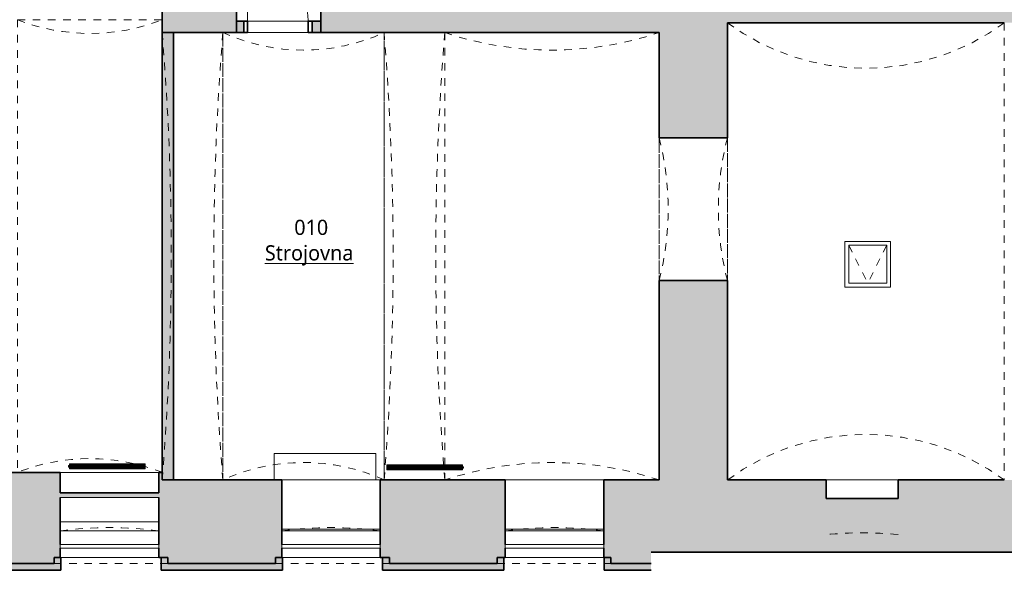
# Model space of a CAD drawing. Header units: metres. Extents: x -0.2 to 46.9, y 0 to 27.9.
# Tile 4 of 15: x 8.6 to 21.6, y 0.2 to 7.5. Entities that reach past the tile are written whole.
import ezdxf

# ---------------------------------------------------------------- set-up
doc = ezdxf.new("R2010")
doc.units = ezdxf.units.M
doc.linetypes.add('AV - Carkovana 2mm', pattern=[0.0027, 0.002, -0.0007])
doc.linetypes.add('AV - Cerch_ 1 tecka 4mm', pattern=[0.006, 0.004, -0.001, 0, -0.001])
doc.layers.add('AV-MISTNOSTI', color=5, linetype='Continuous', lineweight=5, true_color=0x0000ff)
for name, color, linetype, lineweight in [('AV-SRAFY', 7, 'Continuous', 35), ('AV-STAVBA', 7, 'Continuous', 18), ('AV-VYBAVENI', 7, 'Continuous', 18)]:
    doc.layers.add(name, color=color, linetype=linetype, lineweight=lineweight)
doc.styles.add('Trebuchet MS_B', font='trebuc.ttf', dxfattribs={"height": 0.2})

# ---------------------------------------------------------------- blocks, each defined once
blk = doc.blocks.new('GM_Otvor s klenutým nadpražím - 5890x2000_5500-877085-1PP')
at = {"layer": 'AV-STAVBA', "color": 254, "linetype": 'AV - Cerch_ 1 tecka 4mm', "lineweight": 13, "true_color": 0xcccccc}
for p, q in [((-2.945, 0.4), (2.945, 0.4)), ((2.861, -0.4), (-2.861, -0.4))]:
    blk.add_line(p, q, dxfattribs=at)
for centre, start, end in [((0, 36.478), 265.3333, 274.6667), ((0, -36.478), 85.3333, 94.6667)]:
    blk.add_arc(centre, 36.198, start, end, dxfattribs=at)
blk = doc.blocks.new('GM_Otvor s klenutým nadpražím - 1880x2000_2000-878298-1PP')
at = {"layer": 'AV-STAVBA', "color": 254, "linetype": 'AV - Cerch_ 1 tecka 4mm', "lineweight": 13, "true_color": 0xcccccc}
for p, q in [((-0.94, 0.45), (0.94, 0.45)), ((0.856, -0.45), (-0.856, -0.45))]:
    blk.add_line(p, q, dxfattribs=at)
for centre, start, end in [((0, 4.072), 255.45, 284.55), ((0, -4.072), 75.45, 104.55)]:
    blk.add_arc(centre, 3.742, start, end, dxfattribs=at)
blk = doc.blocks.new('GM_Otvor_obdélníkový - 1110x2000-898613-1PP')
at = {"layer": 'AV-STAVBA', "color": 254, "linetype": 'AV - Cerch_ 1 tecka 4mm', "lineweight": 13, "true_color": 0xcccccc}
for p, q in [((-0.555, 0.475), (0.555, 0.475)), ((-0.555, -0.475), (0.555, -0.475)), ((-0.555, -0.475), (0.555, -0.475))]:
    blk.add_line(p, q, dxfattribs=at)
blk = doc.blocks.new('DO_1-P_Ocel_ - 800x1850_150-1029145-1PP')
at = {"layer": 'AV-STAVBA', "color": 254, "true_color": 0xcccccc}
for p, q in [((-0.4, 0.875), (-0.4, 0.075)), ((-0.4, 0.075), (0.4, 0.075)), ((-0.4, -0.075), (0.4, -0.075))]:
    blk.add_line(p, q, dxfattribs=at)
at = {"layer": 'AV-STAVBA', "color": 254, "linetype": 'AV - Cerch_ 1 tecka 4mm', "true_color": 0xcccccc}
for p, q in [((-0.45, 0.075), (0.45, 0.075)), ((-0.4, 0.075), (0.4, 0.075)), ((-0.45, -0.075), (0.45, -0.075)), ((-0.4, -0.075), (0.4, -0.075))]:
    blk.add_line(p, q, dxfattribs=at)
at = {"layer": 'AV-STAVBA', "color": 254, "lineweight": 35, "true_color": 0xcccccc}
for p, q in [((-0.4, 0.075), (-0.45, 0.075)), ((-0.45, 0.075), (-0.45, -0.075)), ((-0.4, -0.075), (-0.4, 0.075)), ((0.45, 0.075), (0.4, 0.075)), ((0.4, 0.075), (0.4, -0.075)), ((0.45, -0.075), (0.45, 0.075)), ((-0.45, -0.075), (-0.4, -0.075)), ((0.4, -0.075), (0.45, -0.075))]:
    blk.add_line(p, q, dxfattribs=at)
at = {"layer": 'AV-STAVBA', "color": 254, "true_color": 0xcccccc}
blk.add_arc((-0.4, 0.075), 0.8, 0, 90, dxfattribs=at)
blk = doc.blocks.new('WI_1-1_sklepní_s příčlemi_s klenutým nadpražím_2x šikmý parapet_ nadpraží - 1300x600-1035867-1PP')
at = {"layer": 'AV-STAVBA', "color": 254, "true_color": 0xcccccc}
for p, q in [((-0.65, 0.425), (0.65, 0.425)), ((-0.65, 0.375), (-0.65, 0.425)), ((0.65, 0.425), (0.65, 0.375)), ((0.65, 0.375), (-0.65, 0.375))]:
    blk.add_line(p, q, dxfattribs=at)
at = {"layer": 'AV-STAVBA', "color": 254, "linetype": 'AV - Carkovana 2mm', "true_color": 0xcccccc}
blk.add_arc((0, 5.153), 5, 262.5304, 277.4696, dxfattribs=at)
blk = doc.blocks.new('WI_1-1_sklepní_s příčlemi_s klenutým nadpražím_2x šikmý parapet_ nadpraží - 1300x600-1036147-1PP')
at = {"layer": 'AV-STAVBA', "color": 254, "true_color": 0xcccccc}
for p, q in [((-0.65, 0.475), (0.65, 0.475)), ((-0.65, 0.425), (-0.65, 0.475)), ((0.65, 0.425), (-0.65, 0.425)), ((0.65, 0.475), (0.65, 0.425))]:
    blk.add_line(p, q, dxfattribs=at)
at = {"layer": 'AV-STAVBA', "color": 254, "linetype": 'AV - Carkovana 2mm', "true_color": 0xcccccc}
blk.add_arc((0, 5.203), 5, 262.5304, 277.4696, dxfattribs=at)
blk = doc.blocks.new('GM_Void_valená klenba - GM_Void_valená klenba-1524539-1PP')
at = {"layer": 'AV-STAVBA', "color": 254, "linetype": 'AV - Cerch_ 1 tecka 4mm', "lineweight": 13, "true_color": 0xcccccc}
for p, q in [((-1.413, 3.045), (-1.413, -2.845)), ((-1.413, 3.045), (1.412, 3.045)), ((1.412, 3.045), (1.412, -2.845)), ((-1.413, -2.845), (1.412, -2.845))]:
    blk.add_line(p, q, dxfattribs=at)
for centre, start, end in [((0, 7.265), 251.4933, 288.5067), ((0, -7.065), 71.4933, 108.5067)]:
    blk.add_arc(centre, 4.45, start, end, dxfattribs=at)
blk = doc.blocks.new('GM_Void_valená klenba - GM_Void_valená klenba-1524447-1PP')
at = {"layer": 'AV-STAVBA', "color": 254, "linetype": 'AV - Cerch_ 1 tecka 4mm', "lineweight": 13, "true_color": 0xcccccc}
for p, q in [((-1.063, 3.045), (-1.063, -2.845)), ((-1.063, 3.045), (1.062, 3.045)), ((1.062, 3.045), (1.062, -2.845)), ((-1.063, -2.845), (1.062, -2.845))]:
    blk.add_line(p, q, dxfattribs=at)
for centre, start, end in [((0, 5.385), 245.5799, 294.4201), ((0, -5.185), 65.5799, 114.4201)]:
    blk.add_arc(centre, 2.57, start, end, dxfattribs=at)
blk = doc.blocks.new('GM_Void_valená klenba - GM_Void_valená klenba-1524411-1PP')
at = {"layer": 'AV-STAVBA', "color": 254, "linetype": 'AV - Cerch_ 1 tecka 4mm', "lineweight": 13, "true_color": 0xcccccc}
for p, q in [((-0.953, 3.13), (-0.953, -2.83)), ((-0.953, 3.13), (0.953, 3.13)), ((0.953, 3.13), (0.953, -2.83)), ((-0.953, -2.83), (0.953, -2.83))]:
    blk.add_line(p, q, dxfattribs=at)
for centre, start, end in [((0, 5.549), 248.5007, 291.4993), ((0, -5.249), 68.5007, 111.4993)]:
    blk.add_arc(centre, 2.6, start, end, dxfattribs=at)
blk = doc.blocks.new('GM_Void_valená klenba - GM_Void_valená klenba-1524415-1PP')
at = {"layer": 'AV-STAVBA', "color": 254, "linetype": 'AV - Cerch_ 1 tecka 4mm', "lineweight": 13, "true_color": 0xcccccc}
for p, q in [((-1.825, 3.01), (-1.825, -3.01)), ((-1.825, 3.01), (1.825, 3.01)), ((1.825, 3.01), (1.825, -3.01)), ((-1.825, -3.01), (1.825, -3.01))]:
    blk.add_line(p, q, dxfattribs=at)
for centre, start, end in [((0, 5.491), 233.6631, 306.3369), ((0, -5.491), 53.6631, 126.3369)]:
    blk.add_arc(centre, 3.08, start, end, dxfattribs=at)
blk = doc.blocks.new('WI_nika_sklepní_s příčlemi_s klenutým nadpražím_2x šikmý parapet_ nadpraží - 950x-1533566-1PP')
at = {"layer": 'AV-STAVBA', "color": 254, "linetype": 'AV - Carkovana 2mm', "true_color": 0xcccccc}
blk.add_arc((0, -5.222), 5, 84.5487, 95.4513, dxfattribs=at)
blk = doc.blocks.new('Zdobná fasáda 1NP - Zdobná fasáda 1NP-1554848-1PP')
at = {"layer": 'AV-STAVBA', "lineweight": 35, "true_color": 0xcccccc}
for points in [[(9.13, 0.208), (9.13, 0.378), (9.04, 0.378), (9.04, 0.298), (7.62, 0.298), (7.62, 0.378), (7.53, 0.378), (7.53, 0.208)], [(12.05, 0.208), (12.05, 0.378), (11.96, 0.378), (11.96, 0.298), (10.54, 0.298), (10.54, 0.378), (10.45, 0.378), (10.45, 0.208), (11.445, 0.208)], [(14.97, 0.208), (14.97, 0.378), (14.88, 0.378), (14.88, 0.298), (13.46, 0.298), (13.46, 0.378), (13.37, 0.378), (13.37, 0.208)], [(16.908, 0.208), (16.908, 0.298), (16.38, 0.298), (16.38, 0.378), (16.29, 0.378), (16.29, 0.208)]]:
    blk.add_hatch(color=254, dxfattribs=at).paths.add_polyline_path(points)
at = {"layer": 'AV-STAVBA', "color": 254, "lineweight": 35, "true_color": 0xcccccc}
for p, q in [((7.62, 0.298), (9.04, 0.298)), ((9.04, 0.298), (9.04, 0.378)), ((9.04, 0.378), (9.13, 0.378)), ((9.13, 0.208), (9.13, 0.378)), ((10.45, 0.378), (10.54, 0.378)), ((10.45, 0.378), (10.45, 0.208)), ((10.54, 0.378), (10.54, 0.298)), ((10.54, 0.298), (11.96, 0.298)), ((11.96, 0.298), (11.96, 0.378)), ((11.96, 0.378), (12.05, 0.378)), ((12.05, 0.208), (12.05, 0.378)), ((13.37, 0.378), (13.46, 0.378)), ((13.37, 0.378), (13.37, 0.208)), ((13.46, 0.378), (13.46, 0.298)), ((13.46, 0.298), (14.88, 0.298)), ((14.88, 0.298), (14.88, 0.378)), ((14.88, 0.378), (14.97, 0.378)), ((14.97, 0.208), (14.97, 0.378)), ((16.29, 0.378), (16.38, 0.378)), ((16.29, 0.378), (16.29, 0.208)), ((16.38, 0.378), (16.38, 0.298)), ((16.38, 0.298), (16.908, 0.298)), ((7.53, 0.208), (9.13, 0.208)), ((10.45, 0.208), (12.05, 0.208)), ((13.37, 0.208), (14.97, 0.208)), ((16.29, 0.208), (16.908, 0.208))]:
    blk.add_line(p, q, dxfattribs=at)
blk = doc.blocks.new('GM_Nika_obdélníková - 1500x1000-1575699-1PP')
at = {"layer": 'AV-STAVBA', "color": 254, "linetype": 'AV - Cerch_ 1 tecka 4mm', "true_color": 0xcccccc}
blk.add_line((-0.75, 0.125), (0.75, 0.125), dxfattribs=at)
blk = doc.blocks.new('DO_Poklop - DO_Poklop-1675623-1PP')
at = {"layer": 'AV-STAVBA', "color": 254, "true_color": 0xcccccc}
for p, q in [((-0.25, 0.25), (0.25, 0.25)), ((-0.25, -0.25), (-0.25, 0.25)), ((0.25, 0.25), (0.25, -0.25)), ((0.25, -0.25), (-0.25, -0.25))]:
    blk.add_line(p, q, dxfattribs=at)
at = {"layer": 'AV-STAVBA', "color": 254, "linetype": 'AV - Cerch_ 1 tecka 4mm', "true_color": 0xcccccc}
for p in [(-0.25, 0.25), (0.25, 0.25)]:
    blk.add_line(p, (0, -0.25), dxfattribs=at)
blk = doc.blocks.new('D0089 - 1514 - OÚPSŘ_Benešova_rvt-1-1PP')
at = {"layer": 'AV-SRAFY', "lineweight": 5, "true_color": 0xcccccc}
blk.add_hatch(color=254, dxfattribs=at).paths.add_polyline_path([(11.265, 7.288), (11.265, 8.038), (10.615, 8.038), (10.615, 8.748), (10.465, 8.748), (10.465, 7.288)])
at = {"layer": 'AV-SRAFY', "lineweight": 18, "true_color": 0xcccccc}
h = blk.add_hatch(color=254, dxfattribs=at)
h.paths.add_polyline_path([(36.845, 7.418), (36.845, 8.708), (34.385, 8.708), (34.385, 7.418), (35.609, 7.418)])
h.paths.add_polyline_path([(30.785, 7.418), (30.785, 8.708), (30.675, 8.708), (30.675, 7.418)])
h.paths.add_polyline_path([(22.435, 7.418), (24.675, 7.418), (24.675, 8.708), (17.915, 8.708), (17.915, 7.418), (21.565, 7.418)])
h.paths.add_polyline_path([(25.541, 7.418), (27.755, 7.418), (27.755, 8.708), (25.475, 8.708), (25.475, 7.418)])
h.paths.add_polyline_path([(28.555, 7.418), (28.995, 7.418), (28.995, 8.708), (28.555, 8.708)])
h.paths.add_polyline_path([(31.585, 7.418), (31.955, 7.418), (31.955, 8.708), (31.585, 8.708), (31.585, 7.649)])
h.paths.add_polyline_path([(33.415, 7.418), (33.585, 7.418), (33.585, 8.708), (33.415, 8.708), (33.415, 7.649)])
for points in [[(17.915, 7.288), (17.915, 8.388), (15.545, 8.388), (15.545, 7.288), (17.486, 7.288)], [(10.615, 1.398), (10.615, 7.288), (10.465, 7.288), (10.465, 1.398)]]:
    blk.add_hatch(color=254, dxfattribs=at).paths.add_polyline_path(points)
h = blk.add_hatch(color=254, dxfattribs=at)
h.paths.add_polyline_path([(15.545, 7.288), (15.545, 8.238), (12.555, 8.238), (12.555, 7.288), (15.473, 7.288)])
h.paths.add_polyline_path([(11.265, 7.288), (11.445, 7.288), (11.445, 8.238), (11.265, 8.238), (11.265, 8.038)])
h = blk.add_hatch(color=254, dxfattribs=at)
h.paths.add_polyline_path([(12.555, 7.288), (12.555, 7.438), (12.44, 7.438), (12.44, 7.288)])
h.paths.add_polyline_path([(11.54, 7.288), (11.54, 7.438), (11.445, 7.438), (11.445, 7.288)])
h = blk.add_hatch(color=254, dxfattribs=at)
h.paths.add_polyline_path([(17.915, 1.398), (17.915, 4.023), (17.015, 4.023), (17.015, 1.398)])
h.paths.add_polyline_path([(17.015, 5.903), (17.915, 5.903), (17.915, 7.288), (17.015, 7.288), (17.015, 6.204)])
at = {"layer": 'AV-SRAFY', "lineweight": 5, "true_color": 0xcccccc}
h = blk.add_hatch(color=254, dxfattribs=at)
h.paths.add_polyline_path([(-0.235, 1.165), (1.499, 1.165), (1.499, 1.498), (-0.235, 1.498)])
h.paths.add_polyline_path([(2.079, 1.165), (3.579, 1.165), (3.579, 1.498), (2.079, 1.498)])
h.paths.add_polyline_path([(5.908, 1.165), (6.219, 1.165), (6.219, 1.498), (4.159, 1.498), (4.159, 1.165), (5.404, 1.165)])
h.paths.add_polyline_path([(10.865, 1.165), (10.865, 1.398), (10.465, 1.398), (10.465, 1.498), (10.419, 1.498), (10.419, 1.226), (9.119, 1.226), (9.119, 1.498), (7.519, 1.498), (7.519, 1.165), (10.439, 1.165)])
h = blk.add_hatch(color=254, dxfattribs=at)
h.paths.add_polyline_path([(16.908, 0.448), (22.191, 0.448), (22.191, 1.31), (39.765, 1.31), (39.765, 1.398), (20.165, 1.398), (20.165, 1.153), (19.215, 1.153), (19.215, 1.398), (16.285, 1.398), (16.285, 1.165), (16.908, 1.165)])
h.paths.add_polyline_path([(13.459, 1.165), (14.985, 1.165), (14.985, 1.398), (13.34, 1.398), (13.34, 1.165)])
h.paths.add_polyline_path([(11.445, 1.165), (12.04, 1.165), (12.04, 1.398), (10.865, 1.398), (10.865, 1.165)])
h = blk.add_hatch(color=254, dxfattribs=at)
h.paths.add_polyline_path([(10.419, 0.448), (10.865, 0.448), (10.865, 1.165), (10.419, 1.165), (10.419, 0.498)])
h.paths.add_polyline_path([(8.425, 0.448), (9.119, 0.448), (9.119, 1.165), (7.519, 1.165), (7.519, 0.448)])
h.paths.add_polyline_path([(5.404, 0.448), (6.219, 0.448), (6.219, 1.165), (4.159, 1.165), (4.159, 0.728), (3.579, 0.728), (3.579, 1.165), (2.079, 1.165), (2.079, 0.728), (1.499, 0.728), (1.499, 1.165), (-0.235, 1.165), (-0.235, 0.448), (3.391, 0.448)])
h = blk.add_hatch(color=254, dxfattribs=at)
h.paths.add_polyline_path([(14.466, 0.448), (14.985, 0.448), (14.985, 1.165), (13.34, 1.165), (13.34, 0.448), (13.459, 0.448)])
h.paths.add_polyline_path([(16.908, 0.448), (16.908, 1.165), (16.285, 1.165), (16.285, 0.448)])
h.paths.add_polyline_path([(11.445, 0.448), (12.04, 0.448), (12.04, 1.165), (10.865, 1.165), (10.865, 0.448)])
h = blk.add_hatch(color=254, dxfattribs=at)
h.paths.add_polyline_path([(16.38, 0.298), (16.908, 0.298), (16.908, 0.448), (16.285, 0.448), (16.285, 0.378), (16.38, 0.378)])
h.paths.add_polyline_path([(14.88, 0.298), (14.88, 0.378), (14.985, 0.378), (14.985, 0.448), (13.34, 0.448), (13.34, 0.378), (13.46, 0.378), (13.46, 0.298)])
h.paths.add_polyline_path([(11.96, 0.298), (11.96, 0.378), (12.04, 0.378), (12.04, 0.448), (10.419, 0.448), (10.419, 0.378), (10.54, 0.378), (10.54, 0.298), (11.445, 0.298)])
h.paths.add_polyline_path([(7.62, 0.298), (9.04, 0.298), (9.04, 0.378), (9.119, 0.378), (9.119, 0.448), (7.519, 0.448), (7.519, 0.378), (7.62, 0.378)])
h.paths.add_polyline_path([(6.12, 0.298), (6.12, 0.378), (6.219, 0.378), (6.219, 0.448), (5.52, 0.448), (5.52, 0.298)])
at = {"layer": 'AV-STAVBA', "color": 254, "lineweight": 35, "true_color": 0xcccccc}
for p, q in [((10.465, 7.288), (10.465, 8.748)), ((11.445, 7.288), (11.445, 8.238)), ((12.555, 8.238), (12.555, 7.288)), ((11.54, 7.438), (11.445, 7.438)), ((11.445, 7.438), (11.445, 7.288)), ((11.54, 7.288), (11.54, 7.438)), ((12.555, 7.438), (12.44, 7.438)), ((12.44, 7.438), (12.44, 7.288)), ((12.555, 7.288), (12.555, 7.438)), ((17.915, 7.418), (21.565, 7.418)), ((17.915, 7.288), (17.915, 7.418)), ((11.265, 7.288), (10.465, 7.288)), ((10.465, 7.288), (10.465, 1.398)), ((10.615, 7.288), (10.465, 7.288)), ((10.615, 1.398), (10.615, 7.288)), ((11.265, 7.288), (11.445, 7.288)), ((11.445, 7.288), (11.54, 7.288)), ((12.44, 7.288), (12.555, 7.288)), ((12.555, 7.288), (15.545, 7.288)), ((15.545, 7.288), (17.015, 7.288)), ((17.015, 7.288), (17.015, 5.903)), ((17.915, 5.903), (17.915, 7.288)), ((17.015, 5.903), (17.915, 5.903)), ((17.015, 4.023), (17.015, 1.398)), ((17.915, 4.023), (17.015, 4.023)), ((17.915, 1.398), (17.915, 4.023)), ((7.519, 1.498), (9.119, 1.498)), ((9.119, 1.498), (9.119, 1.226)), ((10.419, 1.498), (10.465, 1.498)), ((10.419, 1.498), (10.419, 1.226)), ((10.465, 1.498), (10.465, 1.398)), ((10.465, 1.398), (10.865, 1.398)), ((10.465, 1.398), (10.615, 1.398)), ((12.04, 1.398), (10.865, 1.398)), ((12.04, 1.398), (12.04, 1.165)), ((13.34, 1.398), (14.985, 1.398)), ((13.34, 1.398), (13.34, 1.165)), ((14.985, 1.398), (14.985, 1.165)), ((16.285, 1.398), (17.015, 1.398)), ((16.285, 1.398), (16.285, 1.165)), ((17.915, 1.398), (19.215, 1.398)), ((19.215, 1.398), (19.215, 1.153)), ((20.165, 1.398), (21.565, 1.398)), ((20.165, 1.398), (20.165, 1.153)), ((9.119, 1.226), (10.419, 1.226)), ((9.119, 0.548), (9.119, 1.165)), ((10.419, 0.548), (10.419, 1.165)), ((12.04, 0.548), (12.04, 1.165)), ((13.34, 0.548), (13.34, 1.165)), ((14.985, 0.548), (14.985, 1.165)), ((16.285, 0.548), (16.285, 1.165)), ((19.215, 1.153), (20.165, 1.153)), ((9.119, 0.448), (9.119, 0.498)), ((9.119, 0.378), (9.119, 0.448)), ((10.419, 0.448), (10.419, 0.498)), ((10.419, 0.378), (10.419, 0.448)), ((12.04, 0.448), (12.04, 0.498)), ((12.04, 0.378), (12.04, 0.448)), ((13.34, 0.448), (13.34, 0.498)), ((13.34, 0.378), (13.34, 0.448)), ((14.985, 0.448), (14.985, 0.498)), ((14.985, 0.378), (14.985, 0.448)), ((16.285, 0.448), (16.285, 0.498)), ((16.285, 0.378), (16.285, 0.448)), ((16.908, 0.448), (22.191, 0.448)), ((7.62, 0.298), (9.04, 0.298)), ((9.04, 0.378), (9.119, 0.378)), ((9.04, 0.298), (9.04, 0.378)), ((10.54, 0.378), (10.419, 0.378)), ((10.54, 0.298), (10.54, 0.378)), ((10.54, 0.298), (11.96, 0.298)), ((11.96, 0.378), (12.04, 0.378)), ((11.96, 0.298), (11.96, 0.378)), ((13.46, 0.378), (13.34, 0.378)), ((13.46, 0.298), (13.46, 0.378)), ((13.46, 0.298), (14.88, 0.298)), ((14.88, 0.378), (14.985, 0.378)), ((14.88, 0.298), (14.88, 0.378)), ((16.38, 0.378), (16.285, 0.378)), ((16.38, 0.298), (16.38, 0.378)), ((16.38, 0.298), (16.908, 0.298))]:
    blk.add_line(p, q, dxfattribs=at)
at = {"layer": 'AV-STAVBA', "color": 254, "true_color": 0xcccccc}
for p, q in [((11.59, 7.438), (12.39, 7.438)), ((12.39, 7.288), (11.59, 7.288)), ((12.39, 7.288), (11.59, 7.288)), ((19.465, 3.938), (19.465, 4.538)), ((19.465, 4.538), (20.065, 4.538)), ((20.065, 4.538), (20.065, 3.938)), ((20.065, 3.938), (19.465, 3.938)), ((11.94, 1.748), (13.28, 1.748)), ((11.94, 1.398), (11.94, 1.748)), ((13.28, 1.398), (13.28, 1.748)), ((9.119, 1.498), (10.419, 1.498)), ((12.04, 1.398), (13.34, 1.398)), ((14.985, 1.398), (16.285, 1.398)), ((19.215, 1.398), (20.165, 1.398)), ((9.119, 1.165), (10.419, 1.165)), ((10.419, 0.848), (9.119, 0.848)), ((10.419, 0.728), (9.119, 0.728)), ((12.04, 0.748), (13.34, 0.748)), ((13.34, 0.728), (12.04, 0.728)), ((16.285, 0.748), (14.985, 0.748)), ((16.285, 0.728), (14.985, 0.728)), ((10.419, 0.378), (9.13, 0.378)), ((13.34, 0.378), (12.05, 0.378)), ((16.285, 0.378), (14.985, 0.378))]:
    blk.add_line(p, q, dxfattribs=at)
at = {"layer": 'AV-STAVBA', "color": 254, "linetype": 'AV - Cerch_ 1 tecka 4mm', "lineweight": 13, "true_color": 0xcccccc}
for name, p, rotation in [('GM_Otvor_obdélníkový - 1110x2000-898613-1PP', (12, 7.763), 180), ('GM_Otvor s klenutým nadpražím - 5890x2000_5500-877085-1PP', (10.865, 4.343), 89.99999999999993), ('GM_Otvor s klenutým nadpražím - 5890x2000_5500-877085-1PP', (13.79, 4.343), 269.9999999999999), ('GM_Otvor s klenutým nadpražím - 1880x2000_2000-878298-1PP', (17.465, 4.963), 269.9999999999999), ('WI_1-1_sklepní_s příčlemi_s klenutým nadpražím_2x šikmý parapet_ nadpraží - 1300x600-1036147-1PP', (9.769, 0.973), 180), ('WI_1-1_sklepní_s příčlemi_s klenutým nadpražím_2x šikmý parapet_ nadpraží - 1300x600-1035867-1PP', (12.69, 0.923), 180), ('WI_1-1_sklepní_s příčlemi_s klenutým nadpražím_2x šikmý parapet_ nadpraží - 1300x600-1035867-1PP', (15.635, 0.923), 180), ('GM_Nika_obdélníková - 1500x1000-1575699-1PP', (9.79, 0.423), 180), ('GM_Nika_obdélníková - 1500x1000-1575699-1PP', (12.71, 0.423), 180), ('GM_Nika_obdélníková - 1500x1000-1575699-1PP', (15.63, 0.423), 180)]:
    blk.add_blockref(name, p, dxfattribs=dict(at, rotation=rotation))
for name, p in [('DO_1-P_Ocel_ - 800x1850_150-1029145-1PP', (11.99, 7.363)), ('GM_Void_valená klenba - GM_Void_valená klenba-1524411-1PP', (9.512, 4.328)), ('GM_Void_valená klenba - GM_Void_valená klenba-1524415-1PP', (19.74, 4.408)), ('GM_Void_valená klenba - GM_Void_valená klenba-1524447-1PP', (12.327, 4.243)), ('GM_Void_valená klenba - GM_Void_valená klenba-1524539-1PP', (15.602, 4.243)), ('DO_Poklop - DO_Poklop-1675623-1PP', (19.765, 4.238)), ('WI_nika_sklepní_s příčlemi_s klenutým nadpražím_2x šikmý parapet_ nadpraží - 950x-1533566-1PP', (19.69, 0.923)), ('Zdobná fasáda 1NP - Zdobná fasáda 1NP-1554848-1PP', (0, 0))]:
    blk.add_blockref(name, p, dxfattribs=at)
blk = doc.blocks.new('PF_Deskový radiátor_připojení boční - 1000_500_66-861089-1PP')
at = {"layer": 'AV-VYBAVENI', "color": 5, "true_color": 0x0000ff}
for p, q in [((-0.5, 0.01), (-0.51, 0.01)), ((-0.51, 0.01), (-0.51, -0.01)), ((-0.51, 0.01), (-0.51, 0.0097)), ((-0.5, 0.01), (-0.51, 0.01)), ((-0.51, 0.01), (-0.51, 0.0097)), ((-0.51, 0.01), (-0.51, 0.0097)), ((0.5, 0.033), (-0.5, 0.033)), ((-0.5, 0.033), (-0.5, -0.033)), ((-0.493, -0.026), (-0.493, 0.026)), ((-0.493, 0.026), (0.493, 0.026)), ((-0.483, 0.026), (-0.486, 0.026)), ((-0.486, 0.026), (-0.486, -0.026)), ((-0.483, -0.026), (-0.483, 0.026)), ((-0.4745, 0.026), (-0.4775, 0.026)), ((-0.4775, 0.026), (-0.4775, -0.026)), ((-0.4745, -0.026), (-0.4745, 0.026)), ((-0.466, 0.026), (-0.469, 0.026)), ((-0.469, 0.026), (-0.469, -0.026)), ((-0.466, -0.026), (-0.466, 0.026)), ((-0.4575, 0.026), (-0.4605, 0.026)), ((-0.4605, 0.026), (-0.4605, -0.026)), ((-0.4575, -0.026), (-0.4575, 0.026)), ((-0.449, 0.026), (-0.452, 0.026)), ((-0.452, 0.026), (-0.452, -0.026)), ((-0.449, -0.026), (-0.449, 0.026)), ((-0.4405, 0.026), (-0.4435, 0.026)), ((-0.4435, 0.026), (-0.4435, -0.026)), ((-0.4405, -0.026), (-0.4405, 0.026)), ((-0.432, 0.026), (-0.435, 0.026)), ((-0.435, 0.026), (-0.435, -0.026)), ((-0.432, -0.026), (-0.432, 0.026)), ((-0.4235, 0.026), (-0.4265, 0.026)), ((-0.4265, 0.026), (-0.4265, -0.026)), ((-0.4235, -0.026), (-0.4235, 0.026)), ((-0.415, 0.026), (-0.418, 0.026)), ((-0.418, 0.026), (-0.418, -0.026)), ((-0.415, -0.026), (-0.415, 0.026)), ((-0.4065, 0.026), (-0.4095, 0.026)), ((-0.4095, 0.026), (-0.4095, -0.026)), ((-0.4065, -0.026), (-0.4065, 0.026)), ((-0.398, 0.026), (-0.401, 0.026)), ((-0.401, 0.026), (-0.401, -0.026)), ((-0.398, -0.026), (-0.398, 0.026)), ((-0.3895, 0.026), (-0.3925, 0.026)), ((-0.3925, 0.026), (-0.3925, -0.026)), ((-0.3895, -0.026), (-0.3895, 0.026)), ((-0.381, 0.026), (-0.384, 0.026)), ((-0.384, 0.026), (-0.384, -0.026)), ((-0.381, -0.026), (-0.381, 0.026)), ((-0.3725, 0.026), (-0.3755, 0.026)), ((-0.3755, 0.026), (-0.3755, -0.026)), ((-0.3725, -0.026), (-0.3725, 0.026)), ((-0.364, 0.026), (-0.367, 0.026)), ((-0.367, 0.026), (-0.367, -0.026)), ((-0.364, -0.026), (-0.364, 0.026)), ((-0.3555, 0.026), (-0.3585, 0.026)), ((-0.3585, 0.026), (-0.3585, -0.026)), ((-0.3555, -0.026), (-0.3555, 0.026)), ((-0.347, 0.026), (-0.35, 0.026)), ((-0.35, 0.026), (-0.35, -0.026)), ((-0.347, -0.026), (-0.347, 0.026)), ((-0.3385, 0.026), (-0.3415, 0.026)), ((-0.3415, 0.026), (-0.3415, -0.026)), ((-0.3385, -0.026), (-0.3385, 0.026)), ((-0.33, 0.026), (-0.333, 0.026)), ((-0.333, 0.026), (-0.333, -0.026)), ((-0.33, -0.026), (-0.33, 0.026)), ((-0.3215, 0.026), (-0.3245, 0.026)), ((-0.3245, 0.026), (-0.3245, -0.026)), ((-0.3215, -0.026), (-0.3215, 0.026)), ((-0.313, 0.026), (-0.316, 0.026)), ((-0.316, 0.026), (-0.316, -0.026)), ((-0.313, -0.026), (-0.313, 0.026)), ((-0.3045, 0.026), (-0.3075, 0.026)), ((-0.3075, 0.026), (-0.3075, -0.026)), ((-0.3045, -0.026), (-0.3045, 0.026)), ((-0.296, 0.026), (-0.299, 0.026)), ((-0.299, 0.026), (-0.299, -0.026)), ((-0.296, -0.026), (-0.296, 0.026)), ((-0.2875, 0.026), (-0.2905, 0.026)), ((-0.2905, 0.026), (-0.2905, -0.026)), ((-0.2875, -0.026), (-0.2875, 0.026)), ((-0.279, 0.026), (-0.282, 0.026)), ((-0.282, 0.026), (-0.282, -0.026)), ((-0.279, -0.026), (-0.279, 0.026)), ((-0.2705, 0.026), (-0.2735, 0.026)), ((-0.2735, 0.026), (-0.2735, -0.026)), ((-0.2705, -0.026), (-0.2705, 0.026)), ((-0.262, 0.026), (-0.265, 0.026)), ((-0.265, 0.026), (-0.265, -0.026)), ((-0.262, -0.026), (-0.262, 0.026)), ((-0.2535, 0.026), (-0.2565, 0.026)), ((-0.2565, 0.026), (-0.2565, -0.026)), ((-0.2535, -0.026), (-0.2535, 0.026)), ((-0.245, 0.026), (-0.248, 0.026)), ((-0.248, 0.026), (-0.248, -0.026)), ((-0.245, -0.026), (-0.245, 0.026)), ((-0.2365, 0.026), (-0.2395, 0.026)), ((-0.2395, 0.026), (-0.2395, -0.026)), ((-0.2365, -0.026), (-0.2365, 0.026)), ((-0.228, 0.026), (-0.231, 0.026)), ((-0.231, 0.026), (-0.231, -0.026)), ((-0.228, -0.026), (-0.228, 0.026)), ((-0.2195, 0.026), (-0.2225, 0.026)), ((-0.2225, 0.026), (-0.2225, -0.026)), ((-0.2195, -0.026), (-0.2195, 0.026)), ((-0.211, 0.026), (-0.214, 0.026)), ((-0.214, 0.026), (-0.214, -0.026)), ((-0.211, -0.026), (-0.211, 0.026)), ((-0.2025, 0.026), (-0.2055, 0.026)), ((-0.2055, 0.026), (-0.2055, -0.026)), ((-0.2025, -0.026), (-0.2025, 0.026)), ((-0.194, 0.026), (-0.197, 0.026)), ((-0.197, 0.026), (-0.197, -0.026)), ((-0.194, -0.026), (-0.194, 0.026)), ((-0.1855, 0.026), (-0.1885, 0.026)), ((-0.1885, 0.026), (-0.1885, -0.026)), ((-0.1855, -0.026), (-0.1855, 0.026)), ((-0.177, 0.026), (-0.18, 0.026)), ((-0.18, 0.026), (-0.18, -0.026)), ((-0.177, -0.026), (-0.177, 0.026)), ((-0.1685, 0.026), (-0.1715, 0.026)), ((-0.1715, 0.026), (-0.1715, -0.026)), ((-0.1685, -0.026), (-0.1685, 0.026)), ((-0.16, 0.026), (-0.163, 0.026)), ((-0.163, 0.026), (-0.163, -0.026)), ((-0.16, -0.026), (-0.16, 0.026)), ((-0.1515, 0.026), (-0.1545, 0.026)), ((-0.1545, 0.026), (-0.1545, -0.026)), ((-0.1515, -0.026), (-0.1515, 0.026)), ((-0.143, 0.026), (-0.146, 0.026)), ((-0.146, 0.026), (-0.146, -0.026)), ((-0.143, -0.026), (-0.143, 0.026)), ((-0.1345, 0.026), (-0.1375, 0.026)), ((-0.1375, 0.026), (-0.1375, -0.026)), ((-0.1345, -0.026), (-0.1345, 0.026)), ((-0.126, 0.026), (-0.129, 0.026)), ((-0.129, 0.026), (-0.129, -0.026)), ((-0.126, -0.026), (-0.126, 0.026)), ((-0.1175, 0.026), (-0.1205, 0.026)), ((-0.1205, 0.026), (-0.1205, -0.026)), ((-0.1175, -0.026), (-0.1175, 0.026)), ((-0.109, 0.026), (-0.112, 0.026)), ((-0.112, 0.026), (-0.112, -0.026)), ((-0.109, -0.026), (-0.109, 0.026)), ((-0.1005, 0.026), (-0.1035, 0.026)), ((-0.1035, 0.026), (-0.1035, -0.026)), ((-0.1005, -0.026), (-0.1005, 0.026)), ((-0.092, 0.026), (-0.095, 0.026)), ((-0.095, 0.026), (-0.095, -0.026)), ((-0.092, -0.026), (-0.092, 0.026)), ((-0.0835, 0.026), (-0.0865, 0.026)), ((-0.0865, 0.026), (-0.0865, -0.026)), ((-0.0835, -0.026), (-0.0835, 0.026)), ((-0.075, 0.026), (-0.078, 0.026)), ((-0.078, 0.026), (-0.078, -0.026)), ((-0.075, -0.026), (-0.075, 0.026)), ((-0.0665, 0.026), (-0.0695, 0.026)), ((-0.0695, 0.026), (-0.0695, -0.026)), ((-0.0665, -0.026), (-0.0665, 0.026)), ((-0.058, 0.026), (-0.061, 0.026)), ((-0.061, 0.026), (-0.061, -0.026)), ((-0.058, -0.026), (-0.058, 0.026)), ((-0.0495, 0.026), (-0.0525, 0.026)), ((-0.0525, 0.026), (-0.0525, -0.026)), ((-0.0495, -0.026), (-0.0495, 0.026)), ((-0.041, 0.026), (-0.044, 0.026)), ((-0.044, 0.026), (-0.044, -0.026)), ((-0.041, -0.026), (-0.041, 0.026)), ((-0.0325, 0.026), (-0.0355, 0.026)), ((-0.0355, 0.026), (-0.0355, -0.026)), ((-0.0325, -0.026), (-0.0325, 0.026)), ((-0.024, 0.026), (-0.027, 0.026)), ((-0.027, 0.026), (-0.027, -0.026)), ((-0.024, -0.026), (-0.024, 0.026)), ((-0.0155, 0.026), (-0.0185, 0.026)), ((-0.0185, 0.026), (-0.0185, -0.026)), ((-0.0155, -0.026), (-0.0155, 0.026)), ((-0.007, 0.026), (-0.01, 0.026)), ((-0.01, 0.026), (-0.01, -0.026)), ((-0.007, -0.026), (-0.007, 0.026)), ((0.0015, 0.026), (-0.0015, 0.026)), ((-0.0015, 0.026), (-0.0015, -0.026)), ((0.0015, -0.026), (0.0015, 0.026)), ((0.01, 0.026), (0.007, 0.026)), ((0.007, 0.026), (0.007, -0.026)), ((0.01, -0.026), (0.01, 0.026)), ((0.0185, 0.026), (0.0155, 0.026)), ((0.0155, 0.026), (0.0155, -0.026)), ((0.0185, -0.026), (0.0185, 0.026)), ((0.027, 0.026), (0.024, 0.026)), ((0.024, 0.026), (0.024, -0.026)), ((0.027, -0.026), (0.027, 0.026)), ((0.0355, 0.026), (0.0325, 0.026)), ((0.0325, 0.026), (0.0325, -0.026)), ((0.0355, -0.026), (0.0355, 0.026)), ((0.044, 0.026), (0.041, 0.026)), ((0.041, 0.026), (0.041, -0.026)), ((0.044, -0.026), (0.044, 0.026)), ((0.0525, 0.026), (0.0495, 0.026)), ((0.0495, 0.026), (0.0495, -0.026)), ((0.0525, -0.026), (0.0525, 0.026)), ((0.061, 0.026), (0.058, 0.026)), ((0.058, 0.026), (0.058, -0.026)), ((0.061, -0.026), (0.061, 0.026)), ((0.0695, 0.026), (0.0665, 0.026)), ((0.0665, 0.026), (0.0665, -0.026)), ((0.0695, -0.026), (0.0695, 0.026)), ((0.078, 0.026), (0.075, 0.026)), ((0.075, 0.026), (0.075, -0.026)), ((0.078, -0.026), (0.078, 0.026)), ((0.0865, 0.026), (0.0835, 0.026)), ((0.0835, 0.026), (0.0835, -0.026)), ((0.0865, -0.026), (0.0865, 0.026)), ((0.095, 0.026), (0.092, 0.026)), ((0.092, 0.026), (0.092, -0.026)), ((0.095, -0.026), (0.095, 0.026)), ((0.1035, 0.026), (0.1005, 0.026)), ((0.1005, 0.026), (0.1005, -0.026)), ((0.1035, -0.026), (0.1035, 0.026)), ((0.112, 0.026), (0.109, 0.026)), ((0.109, 0.026), (0.109, -0.026)), ((0.112, -0.026), (0.112, 0.026)), ((0.1205, 0.026), (0.1175, 0.026)), ((0.1175, 0.026), (0.1175, -0.026)), ((0.1205, -0.026), (0.1205, 0.026)), ((0.129, 0.026), (0.126, 0.026)), ((0.126, 0.026), (0.126, -0.026)), ((0.129, -0.026), (0.129, 0.026)), ((0.1375, 0.026), (0.1345, 0.026)), ((0.1345, 0.026), (0.1345, -0.026)), ((0.1375, -0.026), (0.1375, 0.026)), ((0.146, 0.026), (0.143, 0.026)), ((0.143, 0.026), (0.143, -0.026)), ((0.146, -0.026), (0.146, 0.026)), ((0.1545, 0.026), (0.1515, 0.026)), ((0.1515, 0.026), (0.1515, -0.026)), ((0.1545, -0.026), (0.1545, 0.026)), ((0.163, 0.026), (0.16, 0.026)), ((0.16, 0.026), (0.16, -0.026)), ((0.163, -0.026), (0.163, 0.026)), ((0.1715, 0.026), (0.1685, 0.026)), ((0.1685, 0.026), (0.1685, -0.026)), ((0.1715, -0.026), (0.1715, 0.026)), ((0.18, 0.026), (0.177, 0.026)), ((0.177, 0.026), (0.177, -0.026)), ((0.18, -0.026), (0.18, 0.026)), ((0.1885, 0.026), (0.1855, 0.026)), ((0.1855, 0.026), (0.1855, -0.026)), ((0.1885, -0.026), (0.1885, 0.026)), ((0.197, 0.026), (0.194, 0.026)), ((0.194, 0.026), (0.194, -0.026)), ((0.197, -0.026), (0.197, 0.026)), ((0.2055, 0.026), (0.2025, 0.026)), ((0.2025, 0.026), (0.2025, -0.026)), ((0.2055, -0.026), (0.2055, 0.026)), ((0.214, 0.026), (0.211, 0.026)), ((0.211, 0.026), (0.211, -0.026)), ((0.214, -0.026), (0.214, 0.026)), ((0.2225, 0.026), (0.2195, 0.026)), ((0.2195, 0.026), (0.2195, -0.026)), ((0.2225, -0.026), (0.2225, 0.026)), ((0.231, 0.026), (0.228, 0.026)), ((0.228, 0.026), (0.228, -0.026)), ((0.231, -0.026), (0.231, 0.026)), ((0.2395, 0.026), (0.2365, 0.026)), ((0.2365, 0.026), (0.2365, -0.026)), ((0.2395, -0.026), (0.2395, 0.026)), ((0.248, 0.026), (0.245, 0.026)), ((0.245, 0.026), (0.245, -0.026)), ((0.248, -0.026), (0.248, 0.026)), ((0.2565, 0.026), (0.2535, 0.026)), ((0.2535, 0.026), (0.2535, -0.026)), ((0.2565, -0.026), (0.2565, 0.026)), ((0.265, 0.026), (0.262, 0.026)), ((0.262, 0.026), (0.262, -0.026)), ((0.265, -0.026), (0.265, 0.026)), ((0.2735, 0.026), (0.2705, 0.026)), ((0.2705, 0.026), (0.2705, -0.026)), ((0.2735, -0.026), (0.2735, 0.026)), ((0.282, 0.026), (0.279, 0.026)), ((0.279, 0.026), (0.279, -0.026)), ((0.282, -0.026), (0.282, 0.026)), ((0.2905, 0.026), (0.2875, 0.026)), ((0.2875, 0.026), (0.2875, -0.026)), ((0.2905, -0.026), (0.2905, 0.026)), ((0.299, 0.026), (0.296, 0.026)), ((0.296, 0.026), (0.296, -0.026)), ((0.299, -0.026), (0.299, 0.026)), ((0.3075, 0.026), (0.3045, 0.026)), ((0.3045, 0.026), (0.3045, -0.026)), ((0.3075, -0.026), (0.3075, 0.026)), ((0.316, 0.026), (0.313, 0.026)), ((0.313, 0.026), (0.313, -0.026)), ((0.316, -0.026), (0.316, 0.026)), ((0.3245, 0.026), (0.3215, 0.026)), ((0.3215, 0.026), (0.3215, -0.026)), ((0.3245, -0.026), (0.3245, 0.026)), ((0.333, 0.026), (0.33, 0.026)), ((0.33, 0.026), (0.33, -0.026)), ((0.333, -0.026), (0.333, 0.026)), ((0.3415, 0.026), (0.3385, 0.026)), ((0.3385, 0.026), (0.3385, -0.026)), ((0.3415, -0.026), (0.3415, 0.026)), ((0.35, 0.026), (0.347, 0.026)), ((0.347, 0.026), (0.347, -0.026)), ((0.35, -0.026), (0.35, 0.026)), ((0.3585, 0.026), (0.3555, 0.026)), ((0.3555, 0.026), (0.3555, -0.026)), ((0.3585, -0.026), (0.3585, 0.026)), ((0.367, 0.026), (0.364, 0.026)), ((0.364, 0.026), (0.364, -0.026)), ((0.367, -0.026), (0.367, 0.026)), ((0.3755, 0.026), (0.3725, 0.026)), ((0.3725, 0.026), (0.3725, -0.026)), ((0.3755, -0.026), (0.3755, 0.026)), ((0.384, 0.026), (0.381, 0.026)), ((0.381, 0.026), (0.381, -0.026)), ((0.384, -0.026), (0.384, 0.026)), ((0.3925, 0.026), (0.3895, 0.026)), ((0.3895, 0.026), (0.3895, -0.026)), ((0.3925, -0.026), (0.3925, 0.026)), ((0.401, 0.026), (0.398, 0.026)), ((0.398, 0.026), (0.398, -0.026)), ((0.401, -0.026), (0.401, 0.026)), ((0.4095, 0.026), (0.4065, 0.026)), ((0.4065, 0.026), (0.4065, -0.026)), ((0.4095, -0.026), (0.4095, 0.026)), ((0.418, 0.026), (0.415, 0.026)), ((0.415, 0.026), (0.415, -0.026)), ((0.418, -0.026), (0.418, 0.026)), ((0.4265, 0.026), (0.4235, 0.026)), ((0.4235, 0.026), (0.4235, -0.026)), ((0.4265, -0.026), (0.4265, 0.026)), ((0.435, 0.026), (0.432, 0.026)), ((0.432, 0.026), (0.432, -0.026)), ((0.435, -0.026), (0.435, 0.026)), ((0.4435, 0.026), (0.4405, 0.026)), ((0.4405, 0.026), (0.4405, -0.026)), ((0.4435, -0.026), (0.4435, 0.026)), ((0.452, 0.026), (0.449, 0.026)), ((0.449, 0.026), (0.449, -0.026)), ((0.452, -0.026), (0.452, 0.026)), ((0.4605, 0.026), (0.4575, 0.026)), ((0.4575, 0.026), (0.4575, -0.026)), ((0.4605, -0.026), (0.4605, 0.026)), ((0.469, 0.026), (0.466, 0.026)), ((0.466, 0.026), (0.466, -0.026)), ((0.469, -0.026), (0.469, 0.026)), ((0.4775, 0.026), (0.4745, 0.026)), ((0.4745, 0.026), (0.4745, -0.026)), ((0.4775, -0.026), (0.4775, 0.026)), ((0.486, 0.026), (0.483, 0.026)), ((0.483, 0.026), (0.483, -0.026)), ((0.486, -0.026), (0.486, 0.026)), ((0.4945, 0.026), (0.4915, 0.026)), ((0.4915, 0.026), (0.4915, -0.026)), ((0.493, 0.026), (0.493, -0.026)), ((0.4945, -0.026), (0.4945, 0.026)), ((0.5, -0.033), (0.5, 0.033)), ((-0.51, -0.0097), (-0.51, -0.01)), ((-0.51, -0.0097), (-0.51, -0.01)), ((-0.51, -0.0097), (-0.51, -0.01)), ((-0.51, -0.01), (-0.5, -0.01)), ((-0.51, -0.01), (-0.5, -0.01)), ((-0.5, -0.033), (0.5, -0.033)), ((0.493, -0.026), (-0.493, -0.026)), ((-0.486, -0.026), (-0.483, -0.026)), ((-0.4775, -0.026), (-0.4745, -0.026)), ((-0.469, -0.026), (-0.466, -0.026)), ((-0.4605, -0.026), (-0.4575, -0.026)), ((-0.452, -0.026), (-0.449, -0.026)), ((-0.4435, -0.026), (-0.4405, -0.026)), ((-0.435, -0.026), (-0.432, -0.026)), ((-0.4265, -0.026), (-0.4235, -0.026)), ((-0.418, -0.026), (-0.415, -0.026)), ((-0.4095, -0.026), (-0.4065, -0.026)), ((-0.401, -0.026), (-0.398, -0.026)), ((-0.3925, -0.026), (-0.3895, -0.026)), ((-0.384, -0.026), (-0.381, -0.026)), ((-0.3755, -0.026), (-0.3725, -0.026)), ((-0.367, -0.026), (-0.364, -0.026)), ((-0.3585, -0.026), (-0.3555, -0.026)), ((-0.35, -0.026), (-0.347, -0.026)), ((-0.3415, -0.026), (-0.3385, -0.026)), ((-0.333, -0.026), (-0.33, -0.026)), ((-0.3245, -0.026), (-0.3215, -0.026)), ((-0.316, -0.026), (-0.313, -0.026)), ((-0.3075, -0.026), (-0.3045, -0.026)), ((-0.299, -0.026), (-0.296, -0.026)), ((-0.2905, -0.026), (-0.2875, -0.026)), ((-0.282, -0.026), (-0.279, -0.026)), ((-0.2735, -0.026), (-0.2705, -0.026)), ((-0.265, -0.026), (-0.262, -0.026)), ((-0.2565, -0.026), (-0.2535, -0.026)), ((-0.248, -0.026), (-0.245, -0.026)), ((-0.2395, -0.026), (-0.2365, -0.026)), ((-0.231, -0.026), (-0.228, -0.026)), ((-0.2225, -0.026), (-0.2195, -0.026)), ((-0.214, -0.026), (-0.211, -0.026)), ((-0.2055, -0.026), (-0.2025, -0.026)), ((-0.197, -0.026), (-0.194, -0.026)), ((-0.1885, -0.026), (-0.1855, -0.026)), ((-0.18, -0.026), (-0.177, -0.026)), ((-0.1715, -0.026), (-0.1685, -0.026)), ((-0.163, -0.026), (-0.16, -0.026)), ((-0.1545, -0.026), (-0.1515, -0.026)), ((-0.146, -0.026), (-0.143, -0.026)), ((-0.1375, -0.026), (-0.1345, -0.026)), ((-0.129, -0.026), (-0.126, -0.026)), ((-0.1205, -0.026), (-0.1175, -0.026)), ((-0.112, -0.026), (-0.109, -0.026)), ((-0.1035, -0.026), (-0.1005, -0.026)), ((-0.095, -0.026), (-0.092, -0.026)), ((-0.0865, -0.026), (-0.0835, -0.026)), ((-0.078, -0.026), (-0.075, -0.026)), ((-0.0695, -0.026), (-0.0665, -0.026)), ((-0.061, -0.026), (-0.058, -0.026)), ((-0.0525, -0.026), (-0.0495, -0.026)), ((-0.044, -0.026), (-0.041, -0.026)), ((-0.0355, -0.026), (-0.0325, -0.026)), ((-0.027, -0.026), (-0.024, -0.026)), ((-0.0185, -0.026), (-0.0155, -0.026)), ((-0.01, -0.026), (-0.007, -0.026)), ((-0.0015, -0.026), (0.0015, -0.026)), ((0.007, -0.026), (0.01, -0.026)), ((0.0155, -0.026), (0.0185, -0.026)), ((0.024, -0.026), (0.027, -0.026)), ((0.0325, -0.026), (0.0355, -0.026)), ((0.041, -0.026), (0.044, -0.026)), ((0.0495, -0.026), (0.0525, -0.026)), ((0.058, -0.026), (0.061, -0.026)), ((0.0665, -0.026), (0.0695, -0.026)), ((0.075, -0.026), (0.078, -0.026)), ((0.0835, -0.026), (0.0865, -0.026)), ((0.092, -0.026), (0.095, -0.026)), ((0.1005, -0.026), (0.1035, -0.026)), ((0.109, -0.026), (0.112, -0.026)), ((0.1175, -0.026), (0.1205, -0.026)), ((0.126, -0.026), (0.129, -0.026)), ((0.1345, -0.026), (0.1375, -0.026)), ((0.143, -0.026), (0.146, -0.026)), ((0.1515, -0.026), (0.1545, -0.026)), ((0.16, -0.026), (0.163, -0.026)), ((0.1685, -0.026), (0.1715, -0.026)), ((0.177, -0.026), (0.18, -0.026)), ((0.1855, -0.026), (0.1885, -0.026)), ((0.194, -0.026), (0.197, -0.026)), ((0.2025, -0.026), (0.2055, -0.026)), ((0.211, -0.026), (0.214, -0.026)), ((0.2195, -0.026), (0.2225, -0.026)), ((0.228, -0.026), (0.231, -0.026)), ((0.2365, -0.026), (0.2395, -0.026)), ((0.245, -0.026), (0.248, -0.026)), ((0.2535, -0.026), (0.2565, -0.026)), ((0.262, -0.026), (0.265, -0.026)), ((0.2705, -0.026), (0.2735, -0.026)), ((0.279, -0.026), (0.282, -0.026)), ((0.2875, -0.026), (0.2905, -0.026)), ((0.296, -0.026), (0.299, -0.026)), ((0.3045, -0.026), (0.3075, -0.026)), ((0.313, -0.026), (0.316, -0.026)), ((0.3215, -0.026), (0.3245, -0.026)), ((0.33, -0.026), (0.333, -0.026)), ((0.3385, -0.026), (0.3415, -0.026)), ((0.347, -0.026), (0.35, -0.026)), ((0.3555, -0.026), (0.3585, -0.026)), ((0.364, -0.026), (0.367, -0.026)), ((0.3725, -0.026), (0.3755, -0.026)), ((0.381, -0.026), (0.384, -0.026)), ((0.3895, -0.026), (0.3925, -0.026)), ((0.398, -0.026), (0.401, -0.026)), ((0.4065, -0.026), (0.4095, -0.026)), ((0.415, -0.026), (0.418, -0.026)), ((0.4235, -0.026), (0.4265, -0.026)), ((0.432, -0.026), (0.435, -0.026)), ((0.4405, -0.026), (0.4435, -0.026)), ((0.449, -0.026), (0.452, -0.026)), ((0.4575, -0.026), (0.4605, -0.026)), ((0.466, -0.026), (0.469, -0.026)), ((0.4745, -0.026), (0.4775, -0.026)), ((0.483, -0.026), (0.486, -0.026)), ((0.4915, -0.026), (0.4945, -0.026))]:
    blk.add_line(p, q, dxfattribs=at)

msp = doc.modelspace()

# ---------------------------------------------------------------- block references
at = {"lineweight": 5}
msp.add_blockref('D0089 - 1514 - OÚPSŘ_Benešova_rvt-1-1PP', (0, 0), dxfattribs=at)
at = {"layer": 'AV-VYBAVENI', "color": 5, "true_color": 0x0000ff}
msp.add_blockref('PF_Deskový radiátor_připojení boční - 1000_500_66-861089-1PP', (9.742, 1.576), dxfattribs=at)
at = {"layer": 'AV-VYBAVENI', "color": 5, "true_color": 0x0000ff, "rotation": 180}
msp.add_blockref('PF_Deskový radiátor_připojení boční - 1000_500_66-861089-1PP', (13.925, 1.562), dxfattribs=at)

# ---------------------------------------------------------------- texts
at = {"layer": 'AV-MISTNOSTI', "char_height": 0.2, "attachment_point": 1, "style": 'Trebuchet MS_B'}
for s, insert, width in [('010', (12.206, 4.824), 0.60127), ('\\LStrojovna', (11.819, 4.488), 1.53924)]:
    msp.add_mtext(s, dxfattribs=dict(at, insert=insert, width=width))

doc.saveas('drawing.dxf')
